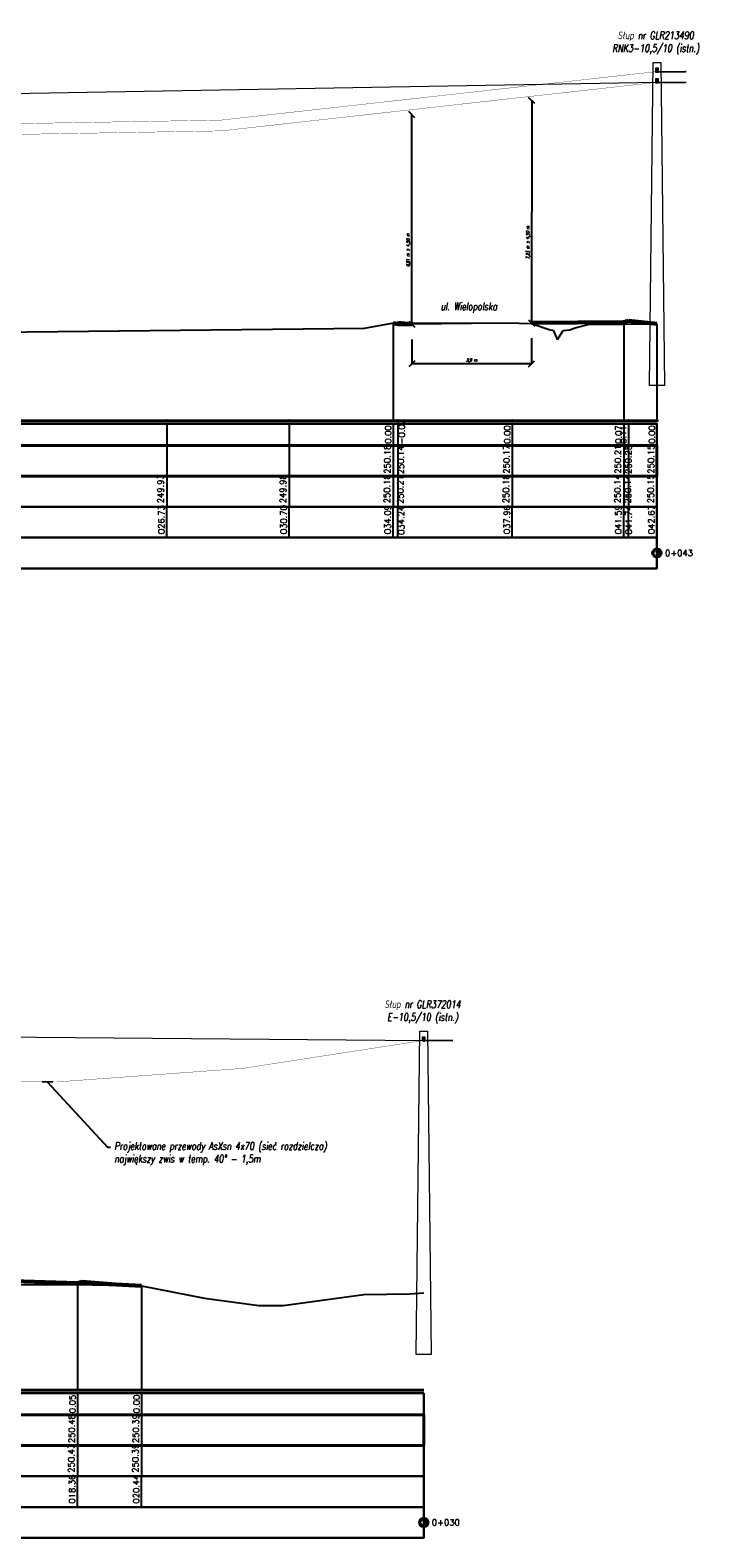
# Model space of a CAD drawing. Header units: metres. Extents: x 6535164 to 6537212, y 5563307 to 5565590.
# Tile 12 of 24: x 6537138 to 6537160, y 5563566 to 5563615. Entities that reach past the tile are written whole.
import ezdxf
from ezdxf import colors
from ezdxf.entities.mleader import LeaderData, LeaderLine
from ezdxf.lldxf.tags import DXFTag
from ezdxf.math import Vec2, Vec3

# ---------------------------------------------------------------- set-up
doc = ezdxf.new("R2010")
doc.units = ezdxf.units.M
doc.linetypes.add('CIĄGłA', pattern=[0])
for name, color, linetype in [('C-DROGI-PROFILE', 7, 'Continuous'), ('C-DROGI-PROFILE-ETYKIETY', 7, 'Continuous'), ('C-DROGI-PROFILE-WIDOKI', 7, 'Continuous'), ('C-DROGI-PROFILE-WIDOKI-ETYKIETY', 7, 'Continuous'), ('ELE TD', 7, 'Continuous'), ('SCHEMATY_ELE', 7, 'Continuous')]:
    doc.layers.add(name, color=color, linetype=linetype)
doc.layers.add('ELE', color=7, linetype='Continuous', lineweight=35)
doc.styles.add('Romans_0.9', font='romans.shx', dxfattribs={"width": 0.75, "oblique": 9, "height": 0.1})
doc.styles.get("Standard").update_dxf_attribs({"font": 'simplex.shx'})
tags = doc.linetypes.add('AsXSn 4x25', pattern='A,10,-1.5,["4x25",Standard,S=0.75,R=0,X=-1.15,Y=-0.375],-1.5', length=13).pattern_tags.tags
tags[6] = DXFTag(74, 10)
doc.dimstyles.new('ISO-25', dxfattribs={"dimtxt": 2.5, "dimasz": 2.5, "dimexe": 1.25, "dimexo": 0.625, "dimtad": 1, "dimtxsty": 'Standard', "dimcen": 2.5, "dimadec": 0, "dimazin": 0, "dimtfac": 1, "dimtmove": 0, "dimatfit": 3, "dimfxl": 1, "dimarcsym": 0})

# ---------------------------------------------------------------- blocks, each defined once
blk = doc.blocks.new('_OBLIQUE')
at = {"color": 0, "linetype": 'ByBlock', "lineweight": -2}
for p, q in [((-0.5, -0.5), (0.5, 0.5)), ((0, 0), (0, 0))]:
    blk.add_line(p, q, dxfattribs=at)
blk = doc.blocks.new('*D129')
at = {"layer": 'Defpoints', "color": 0, "linetype": 'Continuous', "lineweight": 50, "transparency": 16777216}
for p in [(6537154.474, 5563612.641), (6537154.47, 5563605.41), (6537154.471, 5563605.41)]:
    blk.add_point(p, dxfattribs=at)
at = {"layer": 'ELE TD', "color": 0, "linetype": 'Continuous', "lineweight": -2, "transparency": 16777216}
for p, q in [((6537154.475, 5563612.641), (6537154.471, 5563605.41)), ((6537154.474, 5563612.641), (6537154.475, 5563612.641)), ((6537154.47, 5563605.41), (6537154.471, 5563605.41))]:
    blk.add_line(p, q, dxfattribs=at)
at = {"layer": 'ELE TD', "color": 0, "linetype": 'Continuous', "lineweight": -2, "transparency": 16777216, "xscale": 0.2, "yscale": 0.2, "zscale": 0.2}
for p, rotation in [((6537154.475, 5563612.641), 89.96555296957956), ((6537154.471, 5563605.41), 269.9655529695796)]:
    blk.add_blockref('_OBLIQUE', p, dxfattribs=dict(at, rotation=rotation))
at = {"layer": 'ELE TD', "color": 0, "linetype": 'Continuous', "lineweight": 18, "transparency": 16777216, "insert": (6537154.363, 5563608.028), "char_height": 0.1, "attachment_point": 5, "rotation": 89.9656, "style": 'Romans_0.9'}
blk.add_mtext('7,23 m > 4,50 m', dxfattribs=at)
blk = doc.blocks.new('*D130')
at = {"layer": 'Defpoints', "color": 0, "linetype": 'Continuous', "lineweight": 50, "transparency": 16777216}
for p in [(6537150.575, 5563612.179), (6537150.576, 5563612.179), (6537150.572, 5563605.371)]:
    blk.add_point(p, dxfattribs=at)
at = {"layer": 'ELE TD', "color": 0, "linetype": 'Continuous', "lineweight": -2, "transparency": 16777216}
for p, q in [((6537150.573, 5563605.371), (6537150.576, 5563612.179)), ((6537150.575, 5563612.179), (6537150.576, 5563612.179)), ((6537150.572, 5563605.371), (6537150.573, 5563605.371))]:
    blk.add_line(p, q, dxfattribs=at)
at = {"layer": 'ELE TD', "color": 0, "linetype": 'Continuous', "lineweight": -2, "transparency": 16777216, "xscale": 0.2, "yscale": 0.2, "zscale": 0.2}
for p, rotation in [((6537150.576, 5563612.179), 89.97465901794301), ((6537150.573, 5563605.371), 269.974659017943)]:
    blk.add_blockref('_OBLIQUE', p, dxfattribs=dict(at, rotation=rotation))
at = {"layer": 'ELE TD', "color": 0, "linetype": 'Continuous', "lineweight": 18, "transparency": 16777216, "insert": (6537150.465, 5563607.784), "char_height": 0.1, "attachment_point": 5, "rotation": 89.9747, "style": 'Romans_0.9'}
blk.add_mtext('6,81 m > 4,50 m', dxfattribs=at)
blk = doc.blocks.new('*D131')
at = {"layer": 'Defpoints', "color": 0, "linetype": 'Continuous', "lineweight": 50, "transparency": 16777216}
for p in [(6537150.572, 5563605.371), (6537154.47, 5563605.41), (6537150.572, 5563604.079)]:
    blk.add_point(p, dxfattribs=at)
at = {"layer": 'ELE TD', "color": 0, "linetype": 'Continuous', "lineweight": -2, "transparency": 16777216}
for p, q in [((6537150.572, 5563604.871), (6537150.572, 5563604.079)), ((6537154.47, 5563604.91), (6537154.47, 5563604.079)), ((6537154.47, 5563604.079), (6537150.572, 5563604.079))]:
    blk.add_line(p, q, dxfattribs=at)
at = {"layer": 'ELE TD', "color": 0, "linetype": 'Continuous', "lineweight": -2, "transparency": 16777216, "xscale": 0.2, "yscale": 0.2, "zscale": 0.2, "rotation": 180}
blk.add_blockref('_OBLIQUE', (6537150.572, 5563604.079), dxfattribs=at)
at = {"layer": 'ELE TD', "color": 0, "linetype": 'Continuous', "lineweight": -2, "transparency": 16777216, "xscale": 0.2, "yscale": 0.2, "zscale": 0.2}
blk.add_blockref('_OBLIQUE', (6537154.47, 5563604.079), dxfattribs=at)
at = {"layer": 'ELE TD', "color": 0, "linetype": 'Continuous', "lineweight": 18, "transparency": 16777216, "insert": (6537152.521, 5563604.189), "char_height": 0.1, "attachment_point": 5, "style": 'Romans_0.9'}
blk.add_mtext('3,9 m', dxfattribs=at)

msp = doc.modelspace()

# ---------------------------------------------------------------- hatches: boundary and pattern name
at = {"linetype": 'ByBlock', "lineweight": -2}
for points in [[(6537158.549, 5563598.038), (6537158.549, 5563598.081, 0.414214), (6537158.399, 5563597.931, 0.414214), (6537158.549, 5563597.781), (6537158.549, 5563597.824, -0.414214), (6537158.442, 5563597.931, -0.414214)], [(6537158.549, 5563597.824, 0.414214), (6537158.656, 5563597.931, 0.414214), (6537158.549, 5563598.038)], [(6537150.962, 5563566.526), (6537150.962, 5563566.569, 0.414214), (6537150.812, 5563566.419, 0.414214), (6537150.962, 5563566.269), (6537150.962, 5563566.312, -0.414214), (6537150.854, 5563566.419, -0.414214)], [(6537150.962, 5563566.312, 0.414214), (6537151.069, 5563566.419, 0.414214), (6537150.962, 5563566.526)]]:
    msp.add_hatch(color=0, dxfattribs=at).paths.add_polyline_path(points)
at = {"layer": 'ELE', "lineweight": 18}
h = msp.add_hatch(color=7, dxfattribs=at)
h.dxf.hatch_style = 1
h.paths.add_polyline_path([(6537158.549, 5563613.682), (6537158.549, 5563613.672, 0.414214), (6537158.554, 5563613.677, 0.414214)])
h.paths.add_polyline_path([(6537158.549, 5563613.682, 0.414214), (6537158.544, 5563613.677, 0.414214), (6537158.549, 5563613.672)])
h = msp.add_hatch(color=7, dxfattribs=at)
h.dxf.hatch_style = 1
h.paths.add_polyline_path([(6537158.549, 5563613.332), (6537158.549, 5563613.322, 0.414214), (6537158.554, 5563613.327, 0.414214)])
h.paths.add_polyline_path([(6537158.549, 5563613.332, 0.414214), (6537158.544, 5563613.327, 0.414214), (6537158.549, 5563613.322)])
at = {"layer": 'ELE', "linetype": 'CIĄGłA', "lineweight": 18}
h = msp.add_hatch(color=7, dxfattribs=at)
h.dxf.hatch_style = 1
h.paths.add_polyline_path([(6537158.586, 5563613.577), (6537158.586, 5563613.587), (6537159.478, 5563613.587), (6537159.478, 5563613.577)])
h = msp.add_hatch(color=7, dxfattribs=at)
h.dxf.hatch_style = 1
h.paths.add_polyline_path([(6537158.586, 5563613.227), (6537158.586, 5563613.237), (6537159.478, 5563613.237), (6537159.478, 5563613.227)])
at = {"layer": 'ELE', "lineweight": 18}
h = msp.add_hatch(color=7, dxfattribs=at)
h.dxf.hatch_style = 1
h.paths.add_polyline_path([(6537150.962, 5563582.189), (6537150.962, 5563582.179, 0.414214), (6537150.967, 5563582.184, 0.414214)])
h.paths.add_polyline_path([(6537150.962, 5563582.189, 0.414214), (6537150.957, 5563582.184, 0.414214), (6537150.962, 5563582.179)])
at = {"layer": 'ELE', "linetype": 'CIĄGłA', "lineweight": 18}
h = msp.add_hatch(color=252, dxfattribs=at)
h.dxf.hatch_style = 1
h.paths.add_polyline_path([(6537150.999, 5563582.084), (6537150.999, 5563582.094), (6537151.891, 5563582.094), (6537151.891, 5563582.084)])

# ---------------------------------------------------------------- linework, layer by layer
at = {"color": 0, "linetype": 'ByBlock', "lineweight": -2}
for p, q in [((6537158.549, 5563598.038), (6537158.549, 5563598.081)), ((6537158.549, 5563598.038), (6537158.549, 5563597.824)), ((6537158.549, 5563597.824), (6537158.549, 5563597.781)), ((6537150.962, 5563566.526), (6537150.962, 5563566.569)), ((6537150.962, 5563566.526), (6537150.962, 5563566.312)), ((6537150.962, 5563566.312), (6537150.962, 5563566.269))]:
    msp.add_line(p, q, dxfattribs=at)
for centre, radius in [((6537158.549, 5563597.931), 0.15), ((6537158.549, 5563597.931), 0.107), ((6537150.962, 5563566.419), 0.15), ((6537150.962, 5563566.419), 0.107)]:
    msp.add_circle(centre, radius, dxfattribs=at)
at = {"layer": 'C-DROGI-PROFILE', "color": 10, "linetype": 'Continuous', "lineweight": 60}
for p, q in [((6537157.469, 5563605.44), (6537157.619, 5563605.479)), ((6537157.619, 5563605.479), (6537158.549, 5563605.377)), ((6537149.969, 5563605.407), (6537150.119, 5563605.366)), ((6537150.119, 5563605.366), (6537150.572, 5563605.371)), ((6537154.47, 5563605.41), (6537157.469, 5563605.44)), ((6537136.503, 5563574.294), (6537139.7, 5563574.198)), ((6537139.7, 5563574.198), (6537139.85, 5563574.238)), ((6537139.85, 5563574.238), (6537140.94, 5563574.151)), ((6537140.94, 5563574.151), (6537141.784, 5563574.107))]:
    msp.add_line(p, q, dxfattribs=at)
at = {"layer": 'C-DROGI-PROFILE', "color": 94, "linetype": 'Continuous', "lineweight": -3}
for p, q in [((6537135.829, 5563605.092), (6537149.03, 5563605.235)), ((6537149.03, 5563605.235), (6537149.987, 5563605.41)), ((6537149.987, 5563605.41), (6537150.159, 5563605.446)), ((6537150.159, 5563605.446), (6537150.227, 5563605.451)), ((6537150.227, 5563605.451), (6537150.574, 5563605.414)), ((6537150.574, 5563605.414), (6537154.066, 5563605.408)), ((6537154.066, 5563605.408), (6537154.471, 5563605.394)), ((6537154.471, 5563605.394), (6537155.08, 5563605.191)), ((6537155.08, 5563605.191), (6537155.17, 5563605.175)), ((6537155.17, 5563605.175), (6537155.297, 5563604.908)), ((6537155.337, 5563604.906), (6537155.498, 5563605.164)), ((6537155.498, 5563605.164), (6537155.71, 5563605.187)), ((6537155.71, 5563605.187), (6537155.893, 5563605.248)), ((6537155.893, 5563605.248), (6537156.312, 5563605.357)), ((6537156.312, 5563605.357), (6537158.549, 5563605.377)), ((6537155.297, 5563604.908), (6537155.317, 5563604.871)), ((6537155.317, 5563604.871), (6537155.337, 5563604.906)), ((6537137.206, 5563574.157), (6537140.189, 5563574.144)), ((6537140.189, 5563574.144), (6537141.784, 5563574.107)), ((6537141.784, 5563574.107), (6537143.825, 5563573.713)), ((6537143.825, 5563573.713), (6537145.595, 5563573.475)), ((6537146.385, 5563573.47), (6537149.012, 5563573.834)), ((6537149.012, 5563573.834), (6537150.504, 5563573.852)), ((6537150.504, 5563573.852), (6537150.962, 5563573.884)), ((6537145.595, 5563573.475), (6537146.385, 5563573.47))]:
    msp.add_line(p, q, dxfattribs=at)
at = {"layer": 'C-DROGI-PROFILE-ETYKIETY', "color": 8, "linetype": 'Continuous', "lineweight": -3}
for p, q in [((6537149.969, 5563605.407), (6537149.969, 5563602.231)), ((6537157.469, 5563605.44), (6537157.469, 5563602.231)), ((6537158.549, 5563605.377), (6537158.549, 5563602.231)), ((6537139.7, 5563574.198), (6537139.7, 5563570.719)), ((6537141.784, 5563574.107), (6537141.784, 5563570.719))]:
    msp.add_line(p, q, dxfattribs=at)
at = {"layer": 'C-DROGI-PROFILE-WIDOKI', "color": 7, "linetype": 'Continuous', "lineweight": 40}
for p, q in [((6537115.879, 5563602.231), (6537158.549, 5563602.231)), ((6537121.34, 5563570.719), (6537150.962, 5563570.719))]:
    msp.add_line(p, q, dxfattribs=at)
at = {"layer": 'C-DROGI-PROFILE-WIDOKI', "color": 7, "linetype": 'Continuous', "lineweight": 30}
for p, q in [((6537158.549, 5563601.431), (6537158.549, 5563602.131)), ((6537158.549, 5563599.431), (6537158.549, 5563600.431)), ((6537158.549, 5563598.431), (6537158.549, 5563599.431)), ((6537158.549, 5563597.431), (6537158.549, 5563598.431)), ((6537150.962, 5563569.919), (6537150.962, 5563570.619)), ((6537150.962, 5563567.919), (6537150.962, 5563568.919)), ((6537150.962, 5563566.919), (6537150.962, 5563567.919)), ((6537150.962, 5563565.919), (6537150.962, 5563566.919))]:
    msp.add_line(p, q, dxfattribs=at)
at = {"layer": 'C-DROGI-PROFILE-WIDOKI', "color": 1, "linetype": 'Continuous', "lineweight": 30}
for p, q in [((6537158.549, 5563600.431), (6537158.549, 5563601.431)), ((6537150.962, 5563568.919), (6537150.962, 5563569.919))]:
    msp.add_line(p, q, dxfattribs=at)
at = {"layer": 'C-DROGI-PROFILE-WIDOKI', "color": 7, "linetype": 'Continuous', "lineweight": 30}
for points in [[(6537115.879, 5563601.431), (6537158.549, 5563601.431), (6537158.549, 5563602.131), (6537115.879, 5563602.131)], [(6537115.879, 5563599.431), (6537158.549, 5563599.431), (6537158.549, 5563600.431), (6537115.879, 5563600.431)], [(6537115.879, 5563598.431), (6537158.549, 5563598.431), (6537158.549, 5563599.431), (6537115.879, 5563599.431)], [(6537115.879, 5563597.431), (6537158.549, 5563597.431), (6537158.549, 5563598.431), (6537115.879, 5563598.431)], [(6537121.34, 5563569.919), (6537150.962, 5563569.919), (6537150.962, 5563570.619), (6537121.34, 5563570.619)], [(6537121.34, 5563567.919), (6537150.962, 5563567.919), (6537150.962, 5563568.919), (6537121.34, 5563568.919)], [(6537121.34, 5563566.919), (6537150.962, 5563566.919), (6537150.962, 5563567.919), (6537121.34, 5563567.919)], [(6537121.34, 5563565.919), (6537150.962, 5563565.919), (6537150.962, 5563566.919), (6537121.34, 5563566.919)]]:
    msp.add_3dface(points, dxfattribs=at)
at = {"layer": 'C-DROGI-PROFILE-WIDOKI', "color": 1, "linetype": 'Continuous', "lineweight": 40}
for points in [[(6537115.879, 5563600.431), (6537158.549, 5563600.431), (6537158.549, 5563601.431), (6537115.879, 5563601.431)], [(6537121.34, 5563568.919), (6537150.962, 5563568.919), (6537150.962, 5563569.919), (6537121.34, 5563569.919)]]:
    msp.add_3dface(points, dxfattribs=at)
at = {"layer": 'C-DROGI-PROFILE-WIDOKI-ETYKIETY', "color": 7, "linetype": 'Continuous', "lineweight": -3}
for p, q in [((6537142.605, 5563602.131), (6537142.605, 5563599.431)), ((6537146.584, 5563602.131), (6537146.584, 5563599.431)), ((6537149.969, 5563602.131), (6537149.969, 5563599.431)), ((6537150.119, 5563602.131), (6537150.119, 5563599.431)), ((6537150.119, 5563602.131), (6537150.119, 5563599.431)), ((6537153.844, 5563602.131), (6537153.844, 5563599.431)), ((6537157.469, 5563602.131), (6537157.469, 5563599.431)), ((6537157.619, 5563602.131), (6537157.619, 5563599.431)), ((6537158.549, 5563602.131), (6537158.549, 5563599.431)), ((6537142.605, 5563598.431), (6537142.605, 5563599.431)), ((6537146.584, 5563598.431), (6537146.584, 5563599.431)), ((6537149.969, 5563598.431), (6537149.969, 5563599.431)), ((6537150.119, 5563598.431), (6537150.119, 5563599.431)), ((6537150.119, 5563598.431), (6537150.119, 5563599.431)), ((6537153.844, 5563598.431), (6537153.844, 5563599.431)), ((6537157.469, 5563598.431), (6537157.469, 5563599.431)), ((6537157.619, 5563598.431), (6537157.619, 5563599.431)), ((6537158.549, 5563598.431), (6537158.549, 5563599.431)), ((6537139.7, 5563570.619), (6537139.7, 5563567.919)), ((6537141.784, 5563570.619), (6537141.784, 5563567.919)), ((6537139.7, 5563566.919), (6537139.7, 5563567.919)), ((6537141.784, 5563566.919), (6537141.784, 5563567.919))]:
    msp.add_line(p, q, dxfattribs=at)
at = {"layer": 'C-DROGI-PROFILE-WIDOKI-ETYKIETY', "color": 6, "linetype": 'Continuous', "lineweight": -3}
for centre in [(6537142.605, 5563602.231), (6537146.584, 5563602.231), (6537149.969, 5563602.231), (6537150.119, 5563602.231), (6537150.119, 5563602.231), (6537153.844, 5563602.231), (6537157.469, 5563602.231), (6537157.619, 5563602.231), (6537158.549, 5563602.231), (6537139.7, 5563570.719), (6537141.784, 5563570.719)]:
    msp.add_circle(centre, 0.025, dxfattribs=at)
at = {"layer": 'ELE', "color": 7, "linetype": 'CIĄGłA', "lineweight": 18}
for points in [[(6537158.423, 5563613.877), (6537158.675, 5563613.877), (6537158.793, 5563603.377), (6537158.305, 5563603.377)], [(6537158.586, 5563613.702), (6537158.586, 5563613.552), (6537158.511, 5563613.552), (6537158.511, 5563613.702)], [(6537158.586, 5563613.352), (6537158.586, 5563613.202), (6537158.511, 5563613.202), (6537158.511, 5563613.352)], [(6537150.836, 5563582.384), (6537151.088, 5563582.384), (6537151.206, 5563571.884), (6537150.718, 5563571.884)], [(6537150.999, 5563582.209), (6537150.999, 5563582.059), (6537150.924, 5563582.059), (6537150.924, 5563582.209)]]:
    msp.add_lwpolyline(points, close=True, dxfattribs=at)
for points in [[(6537158.586, 5563613.587), (6537159.478, 5563613.587)], [(6537158.586, 5563613.577), (6537159.478, 5563613.577)], [(6537159.478, 5563613.602), (6537159.478, 5563613.562)], [(6537158.586, 5563613.237), (6537159.478, 5563613.237)], [(6537158.586, 5563613.227), (6537159.478, 5563613.227)], [(6537159.478, 5563613.252), (6537159.478, 5563613.212)]]:
    msp.add_lwpolyline(points, dxfattribs=at)
at = {"layer": 'ELE', "color": 252, "linetype": 'CIĄGłA', "lineweight": 18}
for points in [[(6537150.999, 5563582.094), (6537151.891, 5563582.094)], [(6537150.999, 5563582.084), (6537151.891, 5563582.084)], [(6537151.891, 5563582.109), (6537151.891, 5563582.069)]]:
    msp.add_lwpolyline(points, dxfattribs=at)
at = {"layer": 'ELE TD', "color": 5, "linetype": 'Continuous', "lineweight": 18}
msp.add_line((6537150.572, 5563605.371), (6537154.47, 5563605.41), dxfattribs=at)
at = {"layer": 'ELE TD', "color": 252, "lineweight": 18}
msp.add_line((6537121.34, 5563582.332), (6537150.962, 5563582.089), dxfattribs=at)
at = {"layer": 'ELE TD', "color": 4, "lineweight": 18, "ltscale": 0.25, "const_width": 0.01}
for points in [[(6537115.899, 5563612.844, 0.07032), (6537158.549, 5563613.582)], [(6537121.34, 5563582.332, 0.10127), (6537150.962, 5563582.089)]]:
    msp.add_lwpolyline(points, format="xyb", dxfattribs=at)
at = {"layer": 'ELE TD', "color": 7, "linetype": 'AsXSn 4x25', "lineweight": 35}
for points in [[(6537158.549, 5563613.702), (6537158.549, 5563613.582), (6537158.586, 5563613.582)], [(6537158.549, 5563613.352), (6537158.549, 5563613.232), (6537158.586, 5563613.232)], [(6537150.962, 5563582.209), (6537150.962, 5563582.089), (6537150.999, 5563582.089)]]:
    msp.add_lwpolyline(points, dxfattribs=at)
at = {"layer": 'ELE TD', "color": 6, "lineweight": 18, "ltscale": 0.25, "const_width": 0.01}
msp.add_lwpolyline([(6537115.899, 5563612.494, 0.07032), (6537158.549, 5563613.232)], format="xyb", dxfattribs=at)
at = {"layer": 'ELE TD', "color": 252, "lineweight": 18}
msp.add_lwpolyline([(6537115.899, 5563612.494), (6537158.549, 5563613.232)], dxfattribs=at)

# ---------------------------------------------------------------- texts
at = {"layer": 'C-DROGI-PROFILE-WIDOKI-ETYKIETY', "color": 1, "lineweight": 30}
for s, p in [('-0.07', (6537150.343, 5563601.462)), ('0.00', (6537149.903, 5563601.482)), ('0.00', (6537153.778, 5563601.482)), ('0.07', (6537157.403, 5563601.482)), ('0.11', (6537157.553, 5563601.482)), ('0.00', (6537158.483, 5563601.482)), ('250.18', (6537149.878, 5563600.511)), ('250.14', (6537150.318, 5563600.488)), ('250.17', (6537153.753, 5563600.511)), ('250.21', (6537157.378, 5563600.511)), ('250.25', (6537157.717, 5563600.503)), ('250.15', (6537158.458, 5563600.511)), ('0.05', (6537139.634, 5563569.97)), ('0.00', (6537141.718, 5563569.97)), ('250.48', (6537139.609, 5563568.998)), ('250.39', (6537141.693, 5563568.998))]:
    msp.add_text(s, height=0.2, rotation=90, dxfattribs=at).set_placement(p)
at = {"layer": 'C-DROGI-PROFILE-WIDOKI-ETYKIETY', "color": 7, "lineweight": 30}
for s, p in [('249.93', (6537142.502, 5563599.548)), ('249.98', (6537146.481, 5563599.548)), ('250.18', (6537149.865, 5563599.548)), ('250.21', (6537150.305, 5563599.525)), ('250.18', (6537153.74, 5563599.548)), ('250.14', (6537157.365, 5563599.548)), ('250.14', (6537157.705, 5563599.54)), ('250.15', (6537158.445, 5563599.548)), ('026.73', (6537142.527, 5563598.545)), ('030.70', (6537146.506, 5563598.545)), ('034.09', (6537149.89, 5563598.545)), ('034.24', (6537150.33, 5563598.522)), ('037.96', (6537153.765, 5563598.545)), ('041.59', (6537157.39, 5563598.545)), ('041.74', (6537157.73, 5563598.537)), ('042.67', (6537158.47, 5563598.545)), ('250.43', (6537139.596, 5563568.036)), ('250.39', (6537141.681, 5563568.036)), ('018.36', (6537139.621, 5563567.033)), ('020.44', (6537141.706, 5563567.033))]:
    msp.add_text(s, height=0.2, rotation=90, dxfattribs=at).set_placement(p)
for s, p in [('0+043', (6537158.812, 5563597.833)), ('0+030', (6537151.225, 5563566.32))]:
    msp.add_text(s, height=0.2, dxfattribs=at).set_placement(p)
at = {"layer": 'ELE TD', "color": 7, "linetype": 'Continuous', "lineweight": 18, "char_height": 0.25, "width": 9.40416, "attachment_point": 8, "style": 'Romans_0.9'}
for s, insert in [('Słup nr GLR213490\\PRNK3-10,5/10 (istn.)', (6537158.511, 5563614.133)), ('Słup nr GLR372014\\PE-10,5/10 (istn.)', (6537150.924, 5563582.639))]:
    msp.add_mtext(s, dxfattribs=dict(at, insert=insert))
at = {"layer": 'SCHEMATY_ELE', "color": 7, "lineweight": 18, "insert": (6537152.429, 5563605.904), "char_height": 0.25, "attachment_point": 5, "style": 'Romans_0.9'}
msp.add_mtext_dynamic_manual_height_columns('ul. Wielopolska', width=2.37869, gutter_width=12.5, heights=[0], dxfattribs=at)

# ---------------------------------------------------------------- dimensions: what is measured, and where the dimension line sits
at = {"layer": 'ELE TD', "color": 7, "linetype": 'Continuous', "lineweight": 18}
for base, p1, p2, angle, picture, middle in [((6537154.471, 5563605.41), (6537154.474, 5563612.641), (6537154.47, 5563605.41), 269.9656, '*D129', (6537154.473, 5563608.028)), ((6537150.576, 5563612.179), (6537150.572, 5563605.371), (6537150.575, 5563612.179), 89.9747, '*D130', (6537150.575, 5563607.784))]:
    dim = msp.add_linear_dim(base=base, p1=p1, p2=p2, angle=angle, dimstyle='ISO-25', override={"dimtxt": 0.25, "dimasz": 0.2, "dimexe": 0, "dimexo": 0, "dimgap": 0.05, "dimpost": ' m > 4,50 m', "dimtxsty": 'Romans_0.9', "dimblk1": 'OBLIQUE', "dimblk2": 'OBLIQUE', "dimsah": 1}, dxfattribs=at)
    dim.commit()
    dim.dimension.update_dxf_attribs({"geometry": picture, "text_midpoint": middle, "dimtype": 161})
dim = msp.add_linear_dim(base=(6537150.572, 5563604.079), p1=(6537154.47, 5563605.41), p2=(6537150.572, 5563605.371), dimstyle='ISO-25', override={"dimtxt": 0.25, "dimasz": 0.2, "dimexe": 0, "dimexo": 0.5, "dimgap": 0.05, "dimpost": ' m', "dimtxsty": 'Romans_0.9', "dimblk1": 'OBLIQUE', "dimblk2": 'OBLIQUE', "dimsah": 1}, dxfattribs=at)
dim.commit()
dim.dimension.update_dxf_attribs({"geometry": '*D131', "text_midpoint": (6537152.521, 5563604.079), "dimtype": 160})

# ---------------------------------------------------------------- next in the draw order: leaders
ml = msp.add_multileader_mtext('Standard', dxfattribs=at)
ml.set_content('\\A1;Projektowane przewody AsXsn 4x70 (sieć rozdzielcza) ^Jnajwiększy zwis w temp. 40%%D - 1,5m', color=7, style='Romans_0.9')
ml.set_leader_properties()
ml.set_arrow_properties(name='OBLIQUE')
ml.build(insert=Vec2(0, 0))
ml.multileader.update_dxf_attribs({"has_text_frame": 1, "dogleg_length": 0.1, "arrow_head_size": 0.25})
ctx = ml.context
ctx.base_point, ctx.char_height, ctx.arrow_head_size, ctx.landing_gap_size, ctx.plane_origin = Vec3(6537140.769, 5563578.615), 0.25, 0.25, 0.125, Vec3(6537135.015, 5563580.242)
notes = []
notes.append((ctx, [(0, (1, 1, 0), (6537140.669, 5563578.615), (1, 0), 0.1, [(0, [(6537138.722, 5563580.735)], 0, [])])]))
ctx.mtext.insert, ctx.mtext.flow_direction = Vec3(6537140.894, 5563578.782), 5
ctx.mtext.has_bg_fill, ctx.mtext.bg_color, ctx.mtext.bg_scale_factor, ctx.mtext.bg_transparency, ctx.mtext.use_window_bg_color = 1, -1027028792, 1.5, 0, 1
for ctx, leaders in notes:
    for number, flags, end, landing, length, lines in leaders:
        leader = LeaderData()
        leader.index, (leader.has_last_leader_line, leader.has_dogleg_vector, leader.attachment_direction) = number, flags
        leader.last_leader_point, leader.dogleg_vector, leader.dogleg_length = Vec3(end), Vec3(landing), length
        for number, points, colour, breaks in lines:
            line = LeaderLine()
            line.index, line.vertices, line.color, line.breaks = number, Vec3.list(points), colors.encode_raw_color(colour), breaks
            leader.lines.append(line)
        ctx.leaders.append(leader)

doc.saveas('drawing.dxf')
